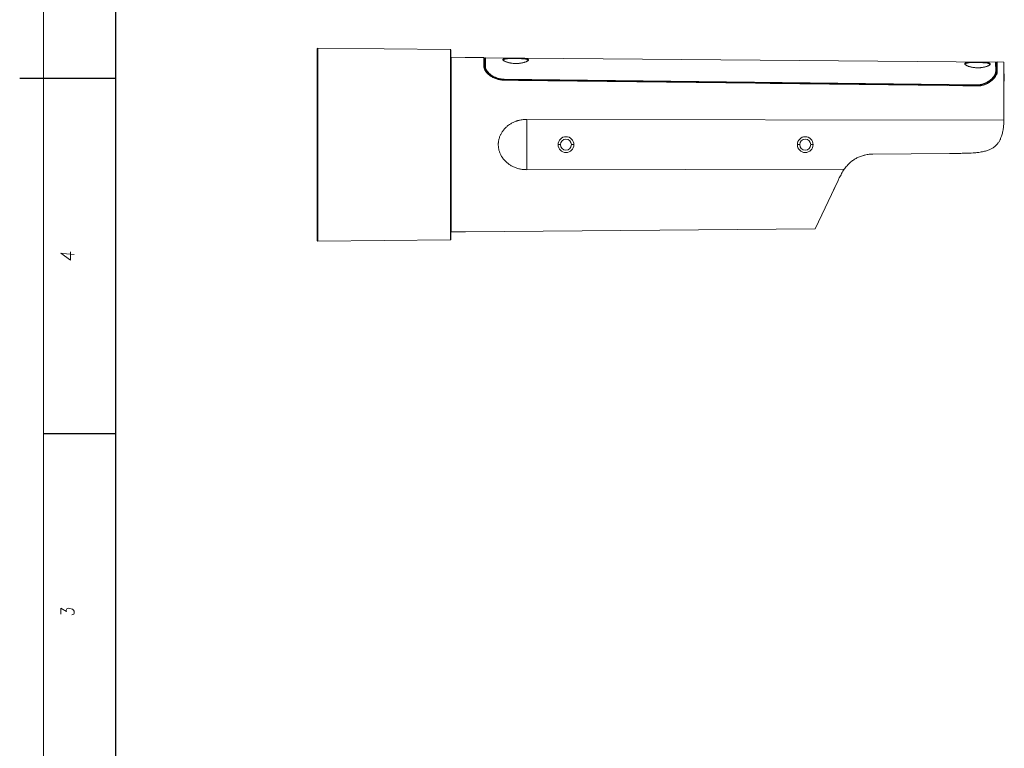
# Model space of a CAD drawing. Extents: x 0 to 841, y 0 to 594.
# Tile 2 of 88: x 0 to 206, y 157 to 309. Entities that reach past the tile are written whole.
import ezdxf

# ---------------------------------------------------------------- set-up
doc = ezdxf.new("R2010")
doc.units = 0

msp = doc.modelspace()

# ---------------------------------------------------------------- linework, layer by layer
at = {"lineweight": 13}
msp.add_line((5, 5.11), (5, 589), dxfattribs=at)
at = {"color": 7, "lineweight": 25}
for p, q in [((20, 574), (20, 20)), ((20, 297), (0, 297))]:
    msp.add_line(p, q, dxfattribs=at)
at = {"color": 7, "lineweight": 13, "ltscale": 0.003433}
for p, q in [((62.29, 303.32), (62.19, 303.22)), ((62.29, 263.05), (62.19, 263.15))]:
    msp.add_line(p, q, dxfattribs=at)
at = {"color": 7, "lineweight": 13}
for p, q in [((62.19, 303.22), (62.19, 283.18)), ((62.29, 303.32), (90, 303.07)), ((203.92, 300.38), (97.33, 301.31)), ((101.26, 296.74), (199.97, 295.58)), ((199.98, 295.65), (101.27, 296.82)), ((62.18, 292.93), (62.2, 272.09)), ((205.64, 288.29), (105.94, 288.43)), ((105.94, 277.94), (172.31, 278.03)), ((93.17, 264.97), (166.19, 265.61)), ((62.29, 263.05), (90, 263.29))]:
    msp.add_line(p, q, dxfattribs=at)
at = {"color": 7, "lineweight": 13, "ltscale": 5.61163e-05}
msp.add_line((62.29, 303.32), (62.29, 303.32), dxfattribs=at)
at = {"color": 7, "lineweight": 13, "ltscale": 7.31547e-05}
msp.add_line((62.29, 303.32), (62.29, 303.32), dxfattribs=at)
at = {"color": 7, "lineweight": 13, "ltscale": 0.003228}
msp.add_line((62.3, 303.15), (62.3, 303.28), dxfattribs=at)
at = {"color": 7, "lineweight": 13, "ltscale": 0.002717}
msp.add_line((89.99, 303.04), (89.99, 302.93), dxfattribs=at)
at = {"color": 7, "lineweight": 13, "ltscale": 5.95218e-05}
msp.add_line((90, 303.08), (90, 303.08), dxfattribs=at)
at = {"color": 7, "lineweight": 13, "ltscale": 6.42844e-05}
msp.add_line((90, 303.08), (90, 303.08), dxfattribs=at)
at = {"color": 7, "lineweight": 13, "ltscale": 0.003412}
for p, q in [((90.1, 302.98), (90, 303.08)), ((90.1, 302.98), (90, 303.08)), ((90.1, 263.39), (90, 263.29))]:
    msp.add_line(p, q, dxfattribs=at)
at = {"color": 7, "lineweight": 13, "ltscale": 0.494823}
msp.add_line((90.09, 283.18), (90.09, 302.98), dxfattribs=at)
at = {"color": 7, "lineweight": 13, "ltscale": 0.073753}
for p, q in [((90.14, 301.42), (93.09, 301.4)), ((90.14, 264.95), (93.09, 264.97)), ((90.14, 264.95), (93.09, 264.97))]:
    msp.add_line(p, q, dxfattribs=at)
at = {"color": 7, "lineweight": 13, "ltscale": 0.455968}
for p, q in [((90.14, 301.42), (90.14, 283.18)), ((90.14, 283.18), (90.14, 264.95))]:
    msp.add_line(p, q, dxfattribs=at)
at = {"color": 7, "lineweight": 13, "ltscale": 0.073758}
msp.add_line((90.14, 301.42), (93.09, 301.4), dxfattribs=at)
at = {"color": 7, "lineweight": 13, "ltscale": 0.007125}
msp.add_line((93.38, 301.4), (93.09, 301.4), dxfattribs=at)
at = {"color": 7, "lineweight": 13, "ltscale": 0.007119}
msp.add_line((93.09, 301.4), (93.38, 301.4), dxfattribs=at)
at = {"color": 7, "lineweight": 13, "ltscale": 0.090418}
msp.add_line((93.38, 301.4), (97, 301.36), dxfattribs=at)
at = {"color": 7, "lineweight": 13, "ltscale": 3.36927e-05}
msp.add_line((97, 301.36), (97, 301.36), dxfattribs=at)
at = {"color": 7, "lineweight": 13, "ltscale": 3.96894e-05}
msp.add_line((97, 301.36), (97, 301.36), dxfattribs=at)
at = {"color": 7, "lineweight": 13, "ltscale": 0.003465}
msp.add_line((97, 301.36), (97.1, 301.27), dxfattribs=at)
at = {"color": 7, "lineweight": 13, "ltscale": 0.003451}
msp.add_line((97, 301.36), (97.1, 301.27), dxfattribs=at)
at = {"color": 7, "lineweight": 13, "ltscale": 0.048145}
msp.add_line((97.09, 299.34), (97.1, 301.27), dxfattribs=at)
at = {"color": 7, "lineweight": 13, "ltscale": 0.046108}
msp.add_line((97.23, 301.21), (97.21, 299.37), dxfattribs=at)
at = {"color": 7, "lineweight": 13, "ltscale": 0.046357}
msp.add_line((97.31, 299.46), (97.33, 301.31), dxfattribs=at)
at = {"color": 7, "lineweight": 13, "ltscale": 0.000483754}
msp.add_line((106.32, 300.87), (106.32, 300.89), dxfattribs=at)
at = {"color": 7, "lineweight": 13, "ltscale": 0.003502}
msp.add_line((204.24, 300.43), (204.14, 300.33), dxfattribs=at)
at = {"color": 7, "lineweight": 13, "ltscale": 0.003491}
msp.add_line((204.24, 300.43), (204.14, 300.33), dxfattribs=at)
at = {"color": 7, "lineweight": 13, "ltscale": 0.034997}
msp.add_line((204.24, 300.43), (205.64, 300.42), dxfattribs=at)
at = {"color": 7, "lineweight": 13, "ltscale": 2.86813e-05}
msp.add_line((204.24, 300.43), (204.24, 300.43), dxfattribs=at)
at = {"color": 7, "lineweight": 13, "ltscale": 0.303047}
msp.add_line((205.64, 288.29), (205.64, 300.42), dxfattribs=at)
at = {"color": 7, "lineweight": 13, "ltscale": 0.00125}
for p, q in [((90.09, 299.96), (90.14, 299.96)), ((90.09, 299.96), (90.14, 299.96)), ((90.09, 299.91), (90.14, 299.91)), ((90.14, 266.46), (90.09, 266.46)), ((90.09, 266.41), (90.14, 266.41)), ((90.09, 266.41), (90.14, 266.41))]:
    msp.add_line(p, q, dxfattribs=at)
at = {"color": 7, "lineweight": 13, "ltscale": 0.003358}
msp.add_line((96.99, 299.43), (97.09, 299.34), dxfattribs=at)
at = {"color": 7, "lineweight": 13, "ltscale": 0.013545}
msp.add_line((97.21, 299.37), (97.21, 298.83), dxfattribs=at)
at = {"color": 7, "lineweight": 13, "ltscale": 0.049121}
msp.add_line((203.92, 300.38), (203.94, 298.42), dxfattribs=at)
at = {"color": 7, "lineweight": 13, "ltscale": 0.048846}
msp.add_line((204.03, 298.33), (204.02, 300.28), dxfattribs=at)
at = {"color": 7, "lineweight": 13, "ltscale": 0.002995}
msp.add_line((204.02, 299.43), (204.14, 299.43), dxfattribs=at)
at = {"color": 7, "lineweight": 13, "ltscale": 0.002903}
msp.add_line((204.15, 298.93), (204.03, 298.93), dxfattribs=at)
at = {"color": 7, "lineweight": 13, "ltscale": 0.05097}
msp.add_line((204.14, 300.33), (204.14, 298.29), dxfattribs=at)
at = {"color": 7, "lineweight": 13, "ltscale": 0.003382}
msp.add_line((204.25, 298.38), (204.15, 298.29), dxfattribs=at)
at = {"color": 7, "lineweight": 13, "ltscale": 0.005925}
msp.add_line((62.19, 297.84), (62.19, 298.08), dxfattribs=at)
at = {"color": 7, "lineweight": 13, "ltscale": 0.00188}
msp.add_line((101.26, 296.75), (101.27, 296.82), dxfattribs=at)
at = {"color": 7, "lineweight": 13, "ltscale": 0.002959}
msp.add_line((101.26, 296.74), (101.26, 296.63), dxfattribs=at)
at = {"color": 7, "lineweight": 13, "ltscale": 0.013993}
msp.add_line((204.03, 298.33), (204.04, 297.77), dxfattribs=at)
at = {"color": 7, "lineweight": 13, "ltscale": 0.018582}
msp.add_line((205.65, 297.94), (205.65, 297.19), dxfattribs=at)
at = {"color": 7, "lineweight": 13, "ltscale": 0.000247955}
msp.add_line((205.65, 297.19), (205.65, 297.18), dxfattribs=at)
at = {"color": 7, "lineweight": 13, "ltscale": 0.018829}
msp.add_line((205.65, 297.18), (205.65, 296.43), dxfattribs=at)
at = {"color": 7, "lineweight": 13, "ltscale": 0.016116}
msp.add_line((205.74, 297.84), (205.74, 297.19), dxfattribs=at)
at = {"color": 7, "lineweight": 13, "ltscale": 0.000215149}
msp.add_line((205.74, 297.18), (205.74, 297.19), dxfattribs=at)
at = {"color": 7, "lineweight": 13, "ltscale": 0.016331}
msp.add_line((205.74, 297.18), (205.74, 296.53), dxfattribs=at)
at = {"color": 7, "lineweight": 13, "ltscale": 0.001827}
msp.add_line((199.97, 295.58), (199.98, 295.65), dxfattribs=at)
at = {"color": 7, "lineweight": 13, "ltscale": 0.003374}
msp.add_line((199.97, 295.58), (199.97, 295.45), dxfattribs=at)
at = {"color": 7, "lineweight": 13, "ltscale": 0.015276}
msp.add_line((62.19, 292.91), (62.19, 293.52), dxfattribs=at)
at = {"color": 7, "lineweight": 13, "ltscale": 0.262057}
msp.add_line((105.94, 288.43), (105.94, 277.94), dxfattribs=at)
at = {"color": 7, "lineweight": 13, "ltscale": 0.002722}
msp.add_line((205.64, 288.29), (205.64, 288.18), dxfattribs=at)
at = {"color": 7, "lineweight": 13, "ltscale": 0.000585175}
msp.add_line((205.64, 288.18), (205.64, 288.16), dxfattribs=at)
at = {"color": 7, "lineweight": 13, "ltscale": 0.00506}
msp.add_line((205.58, 286.94), (205.56, 286.73), dxfattribs=at)
at = {"color": 7, "lineweight": 13, "ltscale": 0.002513}
msp.add_line((62.29, 283.18), (62.19, 283.18), dxfattribs=at)
at = {"color": 7, "lineweight": 13, "ltscale": 0.002469}
msp.add_line((90.1, 283.18), (90, 283.18), dxfattribs=at)
at = {"color": 7, "lineweight": 13, "ltscale": 0.494847}
msp.add_line((90.09, 263.39), (90.09, 283.18), dxfattribs=at)
at = {"color": 7, "lineweight": 13, "ltscale": 0.01239}
for p, q in [((112.5, 283.18), (112.99, 283.18)), ((162.5, 283.18), (162.99, 283.18))]:
    msp.add_line(p, q, dxfattribs=at)
at = {"color": 7, "lineweight": 13, "ltscale": 0.012608}
for p, q in [((115.8, 283.18), (115.29, 283.18)), ((165.8, 283.18), (165.29, 283.18))]:
    msp.add_line(p, q, dxfattribs=at)
at = {"color": 7, "lineweight": 13, "ltscale": 0.400015}
msp.add_line((194.28, 281.33), (178.28, 281.19), dxfattribs=at)
at = {"color": 7, "lineweight": 13, "ltscale": 0.279319}
msp.add_line((171, 275.69), (166.19, 265.61), dxfattribs=at)
at = {"color": 7, "lineweight": 13, "ltscale": 0.027698}
msp.add_line((170.05, 273.68), (170.52, 274.68), dxfattribs=at)
at = {"color": 7, "lineweight": 13, "ltscale": 0.027846}
msp.add_line((170.52, 274.68), (171, 275.69), dxfattribs=at)
at = {"color": 7, "lineweight": 13, "ltscale": 0.001861}
msp.add_line((93.17, 264.97), (93.09, 264.97), dxfattribs=at)
at = {"color": 7, "lineweight": 13, "ltscale": 0.00344}
msp.add_line((62.29, 263.05), (62.19, 263.15), dxfattribs=at)
at = {"color": 7, "lineweight": 13, "ltscale": 0.000856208}
msp.add_line((62.3, 263.09), (62.29, 263.05), dxfattribs=at)
at = {"color": 7, "lineweight": 13, "ltscale": 6.66558e-05}
msp.add_line((62.29, 263.05), (62.29, 263.05), dxfattribs=at)
at = {"color": 7, "lineweight": 13, "ltscale": 6.36049e-05}
msp.add_line((90, 263.29), (90, 263.29), dxfattribs=at)
at = {"color": 7, "lineweight": 13, "ltscale": 5.97095e-05}
msp.add_line((90, 263.29), (90, 263.29), dxfattribs=at)
at = {"color": 7, "lineweight": 25, "ltscale": 0.375}
msp.add_line((20, 222.8), (5, 222.8), dxfattribs=at)
at = {"color": 7, "lineweight": 13}
for points in [[(62.29, 283.18), (62.29, 284.2), (62.3, 285.74), (62.3, 288.42), (62.3, 291.69), (62.3, 295.4), (62.3, 297.7), (62.29, 299.08), (62.3, 300.49), (62.3, 302.12), (62.29, 302.61), (62.3, 303.15)], [(89.99, 302.93), (90, 302.55), (90, 302.17), (89.99, 300.4), (90, 298.72), (89.99, 295.65), (90, 292.91), (90, 289.97), (90, 285.12), (90, 283.67), (90, 283.18)], [(96.99, 299.43), (96.99, 300.12), (97, 300.65), (97, 300.86), (97, 301.04), (96.99, 301.19), (96.99, 301.3), (97, 301.35), (97, 301.36), (97, 301.36), (97, 301.36), (97, 301.36)], [(106.3, 300.95), (106.29, 300.97), (106.27, 300.98), (106.25, 301), (106.22, 301.01), (106.17, 301.04), (106.1, 301.07), (106.03, 301.1), (105.94, 301.12), (105.83, 301.14), (105.72, 301.16), (105.59, 301.18), (105.45, 301.19), (105.24, 301.2), (105.01, 301.22), (104.78, 301.22), (104.52, 301.23), (103.99, 301.24), (103.59, 301.24), (103.2, 301.25), (102.69, 301.25), (102.44, 301.24), (102.23, 301.24), (102.03, 301.23), (101.91, 301.23), (101.78, 301.22), (101.69, 301.21), (101.6, 301.2), (101.52, 301.19), (101.43, 301.18), (101.36, 301.16), (101.29, 301.15), (101.21, 301.12), (101.13, 301.1), (101.1, 301.08), (101.07, 301.07), (101.04, 301.04), (101.01, 301.01), (100.99, 301), (100.98, 300.98), (100.98, 300.96), (100.97, 300.94), (100.97, 300.92)], [(106.32, 300.87), (106.31, 300.84), (106.3, 300.8), (106.28, 300.77), (106.25, 300.73), (106.23, 300.71), (106.2, 300.69), (106.17, 300.66), (106.13, 300.64), (106.05, 300.59), (105.96, 300.54), (105.85, 300.49), (105.73, 300.44), (105.6, 300.39), (105.46, 300.35), (105.3, 300.3), (105.13, 300.26), (104.95, 300.22), (104.76, 300.19), (104.57, 300.17), (104.36, 300.14), (104.16, 300.13), (103.96, 300.12), (103.75, 300.11), (103.55, 300.11), (103.34, 300.12), (103.14, 300.14), (102.94, 300.15), (102.74, 300.18), (102.55, 300.21), (102.35, 300.25), (102.17, 300.29), (102, 300.33), (101.84, 300.38), (101.69, 300.43), (101.56, 300.48), (101.44, 300.53), (101.32, 300.58), (101.23, 300.64), (101.15, 300.69), (101.09, 300.73), (101.06, 300.76), (101.04, 300.78), (101.02, 300.81), (101, 300.83), (100.98, 300.86), (100.97, 300.89), (100.97, 300.92)], [(101.07, 300.82), (101.07, 300.85), (101.08, 300.87), (101.09, 300.9), (101.11, 300.92), (101.14, 300.95), (101.17, 300.97), (101.21, 300.99), (101.25, 301.01), (101.29, 301.02), (101.33, 301.04), (101.38, 301.05), (101.44, 301.06), (101.5, 301.08), (101.57, 301.09), (101.65, 301.1), (101.73, 301.11), (101.92, 301.12), (102.1, 301.13), (102.29, 301.14), (102.55, 301.15), (102.82, 301.15), (103.26, 301.15), (103.71, 301.15), (104.31, 301.14), (104.6, 301.13), (104.84, 301.12), (105.08, 301.11), (105.24, 301.1), (105.4, 301.09), (105.56, 301.07), (105.71, 301.05), (105.81, 301.03), (105.9, 301.01), (105.98, 300.99), (106.04, 300.96), (106.1, 300.94), (106.14, 300.91), (106.16, 300.89), (106.18, 300.88), (106.19, 300.86), (106.2, 300.84), (106.21, 300.82), (106.22, 300.8), (106.22, 300.78)], [(106.22, 300.78), (106.22, 300.77), (106.21, 300.75), (106.2, 300.74), (106.18, 300.71), (106.15, 300.68), (106.1, 300.64), (106.04, 300.6), (105.98, 300.57), (105.91, 300.53), (105.83, 300.49), (105.74, 300.45), (105.63, 300.41), (105.51, 300.37), (105.4, 300.34), (105.27, 300.3), (105.12, 300.27), (104.96, 300.23), (104.78, 300.2), (104.61, 300.18), (104.44, 300.16), (104.27, 300.14), (104.1, 300.13), (103.9, 300.12), (103.71, 300.12), (103.51, 300.12), (103.33, 300.13), (103.12, 300.14), (102.92, 300.16), (102.74, 300.19), (102.56, 300.22), (102.38, 300.25), (102.22, 300.28), (102.06, 300.32), (101.91, 300.36), (101.77, 300.41), (101.63, 300.46), (101.52, 300.51), (101.42, 300.55), (101.32, 300.6), (101.25, 300.64), (101.19, 300.68), (101.14, 300.72), (101.11, 300.75), (101.09, 300.78), (101.08, 300.8), (101.07, 300.82), (101.07, 300.82)], [(202.8, 300.01), (202.8, 300.04), (202.79, 300.07), (202.78, 300.09), (202.75, 300.12), (202.74, 300.14), (202.72, 300.15), (202.67, 300.18), (202.64, 300.2), (202.6, 300.21), (202.56, 300.23), (202.52, 300.25), (202.42, 300.27), (202.31, 300.29), (202.23, 300.31), (202.14, 300.32), (201.96, 300.34), (201.76, 300.36), (201.51, 300.37), (201.26, 300.38), (200.99, 300.39), (200.56, 300.4), (200.11, 300.4), (199.68, 300.4), (199.26, 300.4), (198.88, 300.4), (198.7, 300.39), (198.54, 300.39), (198.4, 300.38), (198.28, 300.37), (198.16, 300.36), (198.05, 300.34), (197.98, 300.33), (197.91, 300.32), (197.82, 300.3), (197.74, 300.27), (197.66, 300.25), (197.61, 300.22), (197.58, 300.21), (197.56, 300.19), (197.53, 300.17), (197.51, 300.14), (197.5, 300.12), (197.49, 300.09), (197.49, 300.06)], [(204.24, 300.43), (204.24, 300.43), (204.24, 300.43), (204.24, 300.43), (204.24, 300.42), (204.25, 300.4), (204.25, 300.37), (204.25, 300.33), (204.24, 300.13), (204.24, 299.86), (204.25, 299.34), (204.25, 299.01), (204.25, 298.6), (204.25, 298.38)], [(97.72, 298.06), (97.6, 298.18), (97.49, 298.31), (97.4, 298.43), (97.35, 298.49), (97.31, 298.55), (97.25, 298.65), (97.19, 298.75), (97.14, 298.85), (97.1, 298.95), (97.06, 299.05), (97.03, 299.15), (97.01, 299.25), (97, 299.29), (97, 299.34), (97, 299.39), (96.99, 299.43)], [(97.77, 298.01), (97.68, 298.11), (97.59, 298.21), (97.51, 298.31), (97.46, 298.38), (97.41, 298.46), (97.37, 298.52), (97.33, 298.58), (97.3, 298.64), (97.27, 298.7), (97.24, 298.76), (97.21, 298.82), (97.19, 298.88), (97.16, 298.95), (97.13, 299.05), (97.11, 299.15), (97.1, 299.2), (97.1, 299.25), (97.1, 299.3), (97.09, 299.34)], [(101.26, 296.74), (101.16, 296.75), (101.06, 296.75), (100.92, 296.76), (100.78, 296.77), (100.64, 296.79), (100.48, 296.82), (100.32, 296.85), (100.15, 296.89), (100, 296.93), (99.84, 296.97), (99.7, 297.02), (99.57, 297.07), (99.43, 297.12), (99.31, 297.17), (99.17, 297.23), (99.04, 297.29), (98.92, 297.36), (98.75, 297.46), (98.59, 297.56), (98.43, 297.66), (98.31, 297.75), (98.2, 297.83), (98.1, 297.92), (98, 298.01), (97.88, 298.12), (97.77, 298.23), (97.72, 298.29), (97.66, 298.35), (97.62, 298.41), (97.57, 298.47), (97.51, 298.55), (97.46, 298.63), (97.41, 298.71), (97.37, 298.79), (97.32, 298.88), (97.29, 298.97), (97.26, 299.05), (97.24, 299.13), (97.23, 299.21), (97.22, 299.29), (97.21, 299.37)], [(101.27, 296.82), (101.21, 296.82), (101.1, 296.82), (100.94, 296.84), (100.75, 296.86), (100.64, 296.87), (100.6, 296.88), (100.56, 296.88), (100.52, 296.89), (100.34, 296.92), (100.16, 296.97), (99.99, 297.01), (99.87, 297.05), (99.72, 297.1), (99.57, 297.16), (99.42, 297.22), (99.39, 297.24), (99.35, 297.25), (99.33, 297.26), (99.28, 297.28), (99.15, 297.35), (99.01, 297.42), (98.89, 297.49), (98.79, 297.55), (98.67, 297.63), (98.54, 297.71), (98.42, 297.8), (98.35, 297.86), (98.24, 297.95), (98.13, 298.04), (98.04, 298.13), (98.01, 298.15), (97.99, 298.17), (97.98, 298.19), (97.95, 298.21), (97.87, 298.3), (97.8, 298.38), (97.73, 298.47), (97.66, 298.55), (97.62, 298.61), (97.58, 298.67), (97.55, 298.73), (97.51, 298.79), (97.5, 298.81), (97.49, 298.83), (97.48, 298.85), (97.45, 298.9), (97.43, 298.96), (97.4, 299.03), (97.37, 299.1), (97.35, 299.18), (97.33, 299.26), (97.32, 299.34), (97.32, 299.42), (97.31, 299.44), (97.31, 299.46)], [(202.8, 300.01), (202.8, 299.99), (202.8, 299.98), (202.79, 299.94), (202.77, 299.9), (202.74, 299.87), (202.71, 299.84), (202.69, 299.82), (202.66, 299.79), (202.62, 299.76), (202.54, 299.71), (202.45, 299.66), (202.34, 299.61), (202.22, 299.55), (202.08, 299.5), (201.93, 299.46), (201.76, 299.41), (201.59, 299.36), (201.4, 299.33), (201.21, 299.29), (201.01, 299.26), (200.81, 299.24), (200.6, 299.23), (200.39, 299.22), (200.17, 299.22), (199.95, 299.22), (199.74, 299.23), (199.54, 299.25), (199.35, 299.27), (199.16, 299.3), (198.97, 299.33), (198.79, 299.37), (198.62, 299.41), (198.45, 299.46), (198.3, 299.51), (198.15, 299.56), (198.01, 299.62), (197.95, 299.65), (197.89, 299.68), (197.81, 299.72), (197.74, 299.76), (197.68, 299.81), (197.62, 299.85), (197.58, 299.89), (197.54, 299.93), (197.52, 299.95), (197.51, 299.97), (197.5, 300), (197.49, 300.03), (197.49, 300.06)], [(197.58, 299.96), (197.59, 299.99), (197.59, 300.02), (197.61, 300.04), (197.63, 300.07), (197.64, 300.08), (197.66, 300.1), (197.7, 300.12), (197.75, 300.15), (197.79, 300.17), (197.85, 300.19), (197.9, 300.2), (197.95, 300.21), (198.07, 300.24), (198.22, 300.26), (198.38, 300.27), (198.6, 300.29), (198.83, 300.3), (199.17, 300.3), (199.4, 300.31), (199.88, 300.31), (200.47, 300.3), (200.77, 300.29), (201.06, 300.29), (201.25, 300.28), (201.43, 300.27), (201.61, 300.27), (201.75, 300.26), (201.89, 300.24), (202.01, 300.23), (202.13, 300.21), (202.27, 300.19), (202.33, 300.18), (202.39, 300.16), (202.46, 300.14), (202.53, 300.11), (202.58, 300.08), (202.62, 300.06), (202.65, 300.03), (202.68, 300), (202.69, 299.97), (202.7, 299.94), (202.7, 299.91)], [(202.7, 299.91), (202.7, 299.9), (202.69, 299.88), (202.68, 299.86), (202.66, 299.83), (202.62, 299.8), (202.59, 299.77), (202.55, 299.74), (202.49, 299.7), (202.4, 299.65), (202.32, 299.61), (202.2, 299.56), (202.08, 299.52), (201.96, 299.48), (201.8, 299.43), (201.66, 299.39), (201.5, 299.35), (201.33, 299.32), (201.16, 299.29), (200.98, 299.27), (200.79, 299.25), (200.6, 299.23), (200.4, 299.23), (200.2, 299.22), (200.01, 299.23), (199.81, 299.23), (199.62, 299.25), (199.43, 299.27), (199.24, 299.29), (199.06, 299.32), (198.89, 299.36), (198.72, 299.39), (198.57, 299.44), (198.42, 299.48), (198.28, 299.52), (198.16, 299.57), (198.06, 299.61), (197.97, 299.65), (197.87, 299.7), (197.8, 299.74), (197.74, 299.78), (197.69, 299.83), (197.65, 299.86), (197.62, 299.89), (197.61, 299.91), (197.59, 299.93), (197.59, 299.95), (197.58, 299.96)], [(203.94, 298.42), (203.93, 298.33), (203.93, 298.28), (203.92, 298.23), (203.91, 298.18), (203.9, 298.13), (203.88, 298.04), (203.84, 297.94), (203.8, 297.84), (203.75, 297.73), (203.72, 297.67), (203.68, 297.61), (203.64, 297.55), (203.6, 297.48), (203.52, 297.36), (203.42, 297.24), (203.37, 297.18), (203.31, 297.11), (203.19, 296.99), (203.07, 296.87), (202.95, 296.76), (202.84, 296.67), (202.73, 296.59), (202.62, 296.51), (202.54, 296.45), (202.47, 296.4), (202.36, 296.33), (202.25, 296.27), (202.15, 296.21), (202.04, 296.15), (201.87, 296.07), (201.78, 296.03), (201.69, 295.99), (201.57, 295.94), (201.45, 295.9), (201.33, 295.86), (201.17, 295.81), (201.02, 295.77), (200.86, 295.74), (200.7, 295.71), (200.54, 295.68), (200.42, 295.67), (200.29, 295.66), (200.17, 295.65), (200.07, 295.65), (199.98, 295.65)], [(203.41, 296.81), (203.53, 296.93), (203.64, 297.06), (203.74, 297.18), (203.84, 297.31), (203.92, 297.43), (203.99, 297.56), (204.06, 297.68), (204.11, 297.8), (204.15, 297.88), (204.17, 297.96), (204.2, 298.03), (204.22, 298.11), (204.23, 298.2), (204.24, 298.29), (204.25, 298.38)], [(101.1, 296.63), (100.91, 296.64), (100.72, 296.65), (100.53, 296.67), (100.34, 296.7), (100.15, 296.74), (99.97, 296.78), (99.78, 296.83), (99.6, 296.89), (99.41, 296.96), (99.23, 297.04), (99.06, 297.12), (98.89, 297.2), (98.72, 297.3), (98.55, 297.4), (98.4, 297.5), (98.24, 297.61), (98.1, 297.72), (97.97, 297.83), (97.84, 297.94), (97.72, 298.06)], [(199.97, 295.58), (200.04, 295.58), (200.11, 295.57), (200.18, 295.57), (200.25, 295.58), (200.39, 295.59), (200.54, 295.6), (200.69, 295.63), (200.86, 295.66), (201.03, 295.7), (201.19, 295.74), (201.35, 295.79), (201.52, 295.84), (201.67, 295.89), (201.83, 295.95), (201.97, 296.01), (202.1, 296.08), (202.23, 296.15), (202.37, 296.23), (202.5, 296.31), (202.63, 296.39), (202.76, 296.48), (202.87, 296.56), (202.97, 296.64), (203.07, 296.72), (203.17, 296.81), (203.27, 296.9), (203.36, 296.99), (203.44, 297.08), (203.52, 297.17), (203.6, 297.27), (203.66, 297.36), (203.73, 297.45), (203.79, 297.54), (203.84, 297.63), (203.87, 297.69), (203.9, 297.75), (203.93, 297.83), (203.96, 297.91), (203.99, 297.99), (204.01, 298.07), (204.02, 298.16), (204.03, 298.24), (204.03, 298.33)], [(200.15, 295.44), (200.33, 295.45), (200.51, 295.45), (200.6, 295.46), (200.69, 295.47), (200.78, 295.48), (200.87, 295.5), (200.96, 295.51), (201.05, 295.53), (201.22, 295.57), (201.4, 295.62), (201.58, 295.68), (201.75, 295.74), (201.93, 295.81), (202.1, 295.89), (202.26, 295.97), (202.42, 296.06), (202.58, 296.16), (202.74, 296.26), (202.88, 296.36), (203.03, 296.47), (203.17, 296.58), (203.29, 296.7), (203.41, 296.81)], [(203.36, 296.76), (203.46, 296.86), (203.55, 296.97), (203.64, 297.08), (203.72, 297.19), (203.79, 297.3), (203.86, 297.41), (203.92, 297.51), (203.98, 297.62), (204.02, 297.73), (204.06, 297.82), (204.09, 297.92), (204.11, 298.01), (204.13, 298.11), (204.14, 298.2), (204.15, 298.29)], [(105.94, 288.43), (105.7, 288.42), (105.47, 288.41), (105.24, 288.39), (105.01, 288.36), (104.78, 288.33), (104.56, 288.29), (104.44, 288.26), (104.33, 288.23), (104.22, 288.21), (104.11, 288.18), (104, 288.15), (103.89, 288.11), (103.78, 288.08), (103.68, 288.04), (103.54, 287.99), (103.4, 287.93), (103.26, 287.87), (103.09, 287.8), (102.93, 287.72), (102.77, 287.63), (102.62, 287.54), (102.46, 287.45), (102.32, 287.35), (102.17, 287.25), (102.03, 287.14), (101.89, 287.03), (101.76, 286.91), (101.63, 286.8), (101.5, 286.67), (101.38, 286.55), (101.26, 286.42), (101.14, 286.28), (101.04, 286.15), (100.93, 286.01), (100.84, 285.87), (100.74, 285.72), (100.65, 285.58), (100.59, 285.45), (100.52, 285.32), (100.46, 285.19), (100.4, 285.05), (100.34, 284.92), (100.29, 284.78), (100.23, 284.61), (100.18, 284.45), (100.14, 284.28), (100.1, 284.11), (100.07, 283.95), (100.05, 283.82), (100.03, 283.69), (100.02, 283.56), (100.01, 283.47), (100.01, 283.37), (100.01, 283.18)], [(194.28, 281.33), (195.12, 281.34), (195.94, 281.35), (196.63, 281.35), (196.97, 281.36), (197.46, 281.37), (197.81, 281.38), (198.16, 281.39), (198.48, 281.4), (198.8, 281.42), (199.21, 281.44), (199.62, 281.47), (199.82, 281.49), (200.02, 281.51), (200.21, 281.54), (200.41, 281.56), (200.67, 281.6), (200.93, 281.64), (201.18, 281.69), (201.42, 281.74), (201.63, 281.79), (201.84, 281.84), (202.03, 281.9), (202.23, 281.96), (202.4, 282.02), (202.57, 282.08), (202.73, 282.15), (202.88, 282.22), (203.03, 282.29), (203.17, 282.37), (203.31, 282.45), (203.44, 282.54), (203.57, 282.62), (203.69, 282.72), (203.81, 282.82), (203.93, 282.93), (204.03, 283.03), (204.13, 283.13), (204.23, 283.24), (204.32, 283.35), (204.4, 283.45), (204.47, 283.55), (204.56, 283.67), (204.64, 283.79), (204.71, 283.92), (204.79, 284.05), (204.83, 284.14), (204.88, 284.24), (204.93, 284.33), (204.97, 284.43), (205.05, 284.63), (205.12, 284.8), (205.18, 284.97), (205.24, 285.15), (205.29, 285.34), (205.35, 285.56), (205.4, 285.78), (205.45, 286.01), (205.49, 286.25), (205.53, 286.49), (205.56, 286.71), (205.58, 286.92), (205.6, 287.14), (205.62, 287.36), (205.63, 287.58), (205.64, 287.8), (205.64, 287.99), (205.64, 288.18)], [(62.29, 283.18), (62.29, 283.09), (62.29, 282.91), (62.29, 282.23), (62.3, 280.47), (62.3, 276.6), (62.3, 272.24), (62.3, 268.52), (62.29, 266.92), (62.3, 265.22), (62.3, 264.21), (62.29, 263.9), (62.29, 263.55), (62.29, 263.41), (62.3, 263.2)], [(90, 263.29), (90, 263.29), (90, 263.29), (90, 263.29), (90, 263.3), (89.99, 263.33), (89.99, 263.37), (89.99, 263.45), (90, 263.85), (90, 264.24), (89.99, 265.33), (90, 266.37), (90, 267.33), (89.99, 268.86), (90, 271.03), (90, 273.35), (89.99, 275.67), (89.99, 278.57), (90, 281.38), (90, 282.94), (90, 283.16), (90, 283.18), (90, 283.18)], [(105.94, 277.94), (105.75, 277.95), (105.56, 277.95), (105.38, 277.97), (105.19, 277.98), (105, 278.01), (104.82, 278.03), (104.63, 278.07), (104.45, 278.11), (104.27, 278.15), (104.09, 278.2), (103.91, 278.25), (103.73, 278.31), (103.56, 278.37), (103.39, 278.44), (103.22, 278.52), (103.05, 278.59), (102.89, 278.68), (102.73, 278.76), (102.57, 278.86), (102.42, 278.95), (102.27, 279.05), (102.12, 279.16), (101.98, 279.27), (101.84, 279.38), (101.7, 279.5), (101.56, 279.63), (101.42, 279.77), (101.29, 279.92), (101.16, 280.06), (101.04, 280.22), (100.93, 280.37), (100.82, 280.53), (100.71, 280.69), (100.62, 280.86), (100.54, 281.01), (100.46, 281.17), (100.39, 281.32), (100.33, 281.48), (100.27, 281.64), (100.23, 281.77), (100.19, 281.9), (100.15, 282.04), (100.12, 282.17), (100.09, 282.31), (100.06, 282.45), (100.05, 282.54), (100.04, 282.63), (100.03, 282.73), (100.02, 282.82), (100.01, 283), (100.01, 283.18)], [(178.28, 281.19), (178.03, 281.19), (177.79, 281.18), (177.54, 281.15), (177.3, 281.12), (177.06, 281.09), (176.82, 281.04), (176.58, 280.99), (176.46, 280.96), (176.34, 280.93), (176.23, 280.9), (176.11, 280.86), (175.9, 280.8), (175.7, 280.72), (175.49, 280.64), (175.29, 280.56), (175.1, 280.47), (174.94, 280.39), (174.78, 280.31), (174.58, 280.19), (174.39, 280.08), (174.21, 279.95), (174.03, 279.83), (173.85, 279.69), (173.68, 279.55), (173.52, 279.41), (173.35, 279.26), (173.19, 279.1), (173.03, 278.93), (172.88, 278.76), (172.73, 278.58), (172.59, 278.4), (172.45, 278.22), (172.31, 278.03)], [(171, 275.69), (171.13, 275.96), (171.26, 276.23), (171.38, 276.45), (171.49, 276.67), (171.62, 276.9), (171.75, 277.14), (171.89, 277.37), (172.02, 277.6), (172.17, 277.82), (172.31, 278.03)], [(11.36, 260.25), (9.79, 260.39), (8.57, 260.49), (10.6, 259.02), (10.6, 260.77)], [(10.91, 184.98), (11.12, 185.05), (11.3, 185.16), (11.36, 185.37), (11.36, 185.79), (11.26, 185.96), (11.05, 186.21), (10.11, 186.42), (9.86, 186.28), (9.72, 186), (9.79, 185.72), (8.57, 186.42), (8.57, 185.16)]]:
    msp.add_lwpolyline(points, dxfattribs=at)
for centre, radius in [((114.15, 283.18), 1.65), ((114.14, 283.18), 1.15), ((164.15, 283.18), 1.65), ((164.14, 283.18), 1.15)]:
    msp.add_circle(centre, radius, dxfattribs=at)
for centre, radius, start, end in [((62.18, 303.28), 0.113, 2.8216, 20.8619), ((90.09, 303.04), 0.1, 156.9267, 176.6455), ((97.33, 301.21), 0.1, 89.4985, 179.4998), ((106.32, 300.77), 0.0989, 88.7172, 178.2421), ((106.23, 300.89), 0.0937, 0.9659, 40.0437), ((98.43, 299.37), 1.34, 181.2514, 204.0501), ((97.31, 299.36), 0.0955, 86.2243, 175.8412), ((197.66, 299.97), 0.071, 184.1954, 206.6392), ((203.92, 300.28), 0.1, 0.5012, 89.5041), ((203.94, 298.32), 0.0948, 4.5099, 93.2013), ((-1991.53, -178750.38), 179059.24, 89.2986855, 89.3303776), ((205.64, 297.84), 0.1, 0, 88), ((205.64, 296.53), 0.1, 272, 360), ((-26353.83, 272.42), 26416.02, 359.979894, 0.023351), ((60.79, 263.14), 1.51, 357.9303, 2.322)]:
    msp.add_arc(centre, radius, start, end, dxfattribs=at)

doc.saveas('drawing.dxf')
